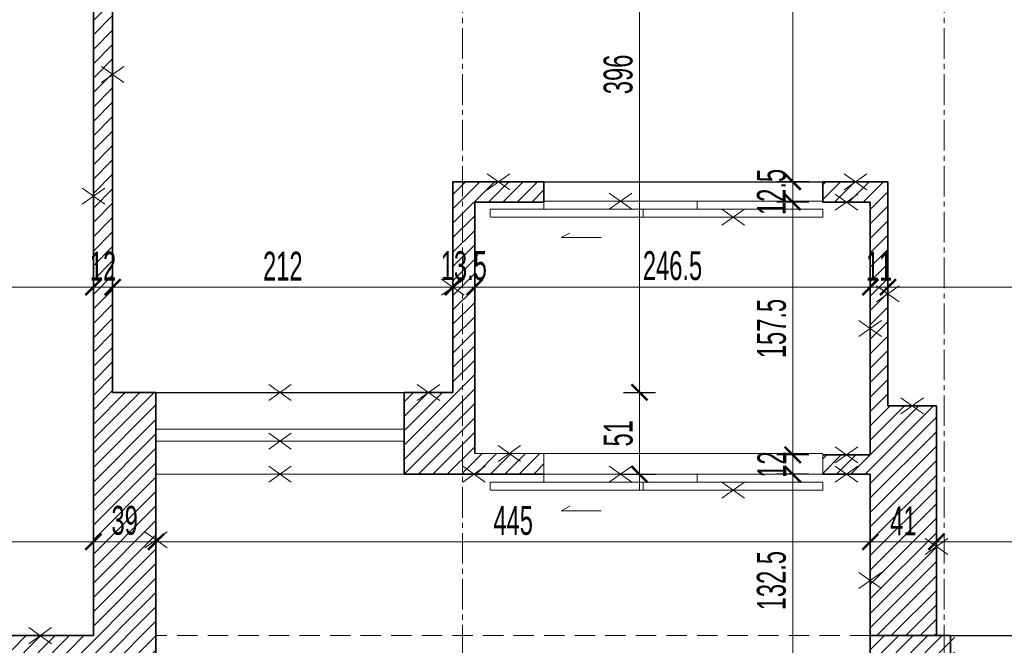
# Model space of a CAD drawing. Header units: millimetres. Extents: x 0 to 12515, y 0 to 27803.
# Tile 57 of 97: x 10070 to 10684, y 21460 to 21850. Entities that reach past the tile are written whole.
import ezdxf

# ---------------------------------------------------------------- set-up
doc = ezdxf.new("R2010")
doc.units = ezdxf.units.MM
doc.linetypes.add('CENTER2', pattern=[28.575, 19.05, -3.175, 3.175, -3.175])
doc.linetypes.add('DASHED', pattern=[19.05, 12.7, -6.35])
for name, color, linetype, lineweight in [('DEMONTARZE', 86, 'Continuous', 18), ('SQ_ISTN.Ściany', 140, 'Continuous', 35), ('SQ_Nadproża', 112, 'DASHED', 13), ('SQ_Osie', 220, 'CENTER2', 9), ('SQ_Wyburzenia', 94, 'Continuous', 18), ('SQ_Wymiary', 7, 'Continuous', 5)]:
    doc.layers.add(name, color=color, linetype=linetype, lineweight=lineweight)
doc.layers.add('powierzchnie', color=230, linetype='Continuous', lineweight=30, plot=False)
doc.styles.add('SQ_Swis721 LtCn BT', font='swisscl.ttf', dxfattribs={"width": 0.8})
doc.dimstyles.new('SQ_100', dxfattribs={"dimscale": 100, "dimtxt": 0.18, "dimasz": 0.1, "dimexe": 0.1, "dimexo": 0.01, "dimgap": 0.04, "dimtad": 1, "dimrnd": 0.5, "dimdsep": 46, "dimtxsty": 'SQ_Swis721 LtCn BT', "dimblk": 'ARCHTICK', "dimcen": 0.1, "dimdle": 0.1, "dimclrd": 256, "dimclre": 256, "dimclrt": 256, "dimaunit": 1, "dimadec": 0, "dimazin": 0, "dimtfac": 1, "dimtix": 1, "dimtmove": 2, "dimatfit": 3, "dimldrblk": 'ARCHTICK', "dimfxl": 0.1, "dimfxlon": 1, "dimtolj": 1, "dimlwd": -1, "dimarcsym": 0})

# ---------------------------------------------------------------- blocks, each defined once
blk = doc.blocks.new('ist osie bud B')
at = {"layer": 'SQ_Osie'}
for p, q in [((21873.28, 13852.66), (21873.28, 19362.86)), ((22173.28, 13852.66), (22173.28, 19362.86))]:
    blk.add_line(p, q, dxfattribs=at)
blk = doc.blocks.new('_ArchTick')
at = {"color": 0, "linetype": 'ByBlock', "const_width": 0.15}
blk.add_lwpolyline([(-0.5, -0.5), (0.5, 0.5)], dxfattribs=at)
blk = doc.blocks.new('*D1590')
at = {"layer": 'Defpoints', "color": 0, "transparency": 16777216}
for p in [(10570.43, 21566.53), (10600.04, 21566.53), (10570.43, 20923.99)]:
    blk.add_point(p, dxfattribs=at)
at = {"layer": 'SQ_Wymiary', "lineweight": -2, "transparency": 16777216}
for p, q in [((10570.43, 20933.99), (10570.43, 20913.99)), ((10600.04, 20933.99), (10600.04, 20913.99))]:
    blk.add_line(p, q, dxfattribs=at)
at = {"layer": 'SQ_Wymiary', "transparency": 16777216}
for p, q in [((10570.43, 20923.99), (10560.43, 20923.99)), ((10600.04, 20923.99), (10570.43, 20923.99)), ((10600.04, 20923.99), (10610.04, 20923.99))]:
    blk.add_line(p, q, dxfattribs=at)
at = {"layer": 'SQ_Wymiary', "transparency": 16777216, "xscale": 10, "yscale": 10, "zscale": 10}
blk.add_blockref('_ArchTick', (10570.43, 20923.99), dxfattribs=at)
at = {"layer": 'SQ_Wymiary', "transparency": 16777216, "xscale": 10, "yscale": 10, "zscale": 10, "rotation": 180}
blk.add_blockref('_ArchTick', (10600.04, 20923.99), dxfattribs=at)
at = {"layer": 'SQ_Wymiary', "transparency": 16777216, "insert": (10585.24, 20937.21), "char_height": 18, "attachment_point": 5, "style": 'SQ_Swis721 LtCn BT'}
blk.add_mtext('\\A1;29.5', dxfattribs=at)
blk = doc.blocks.new('*D1591')
at = {"layer": 'Defpoints', "color": 0, "transparency": 16777216}
for p in [(10396.74, 21566.53), (10570.43, 21566.53), (10396.74, 20923.99)]:
    blk.add_point(p, dxfattribs=at)
at = {"layer": 'SQ_Wymiary', "lineweight": -2, "transparency": 16777216}
for p, q in [((10396.74, 20933.99), (10396.74, 20913.99)), ((10570.43, 20933.99), (10570.43, 20913.99))]:
    blk.add_line(p, q, dxfattribs=at)
at = {"layer": 'SQ_Wymiary', "transparency": 16777216}
blk.add_line((10580.43, 20923.99), (10386.74, 20923.99), dxfattribs=at)
at = {"layer": 'SQ_Wymiary', "transparency": 16777216, "xscale": 10, "yscale": 10, "zscale": 10, "rotation": 180}
blk.add_blockref('_ArchTick', (10396.74, 20923.99), dxfattribs=at)
at = {"layer": 'SQ_Wymiary', "transparency": 16777216, "xscale": 10, "yscale": 10, "zscale": 10}
blk.add_blockref('_ArchTick', (10570.43, 20923.99), dxfattribs=at)
at = {"layer": 'SQ_Wymiary', "transparency": 16777216, "insert": (10483.59, 20937.22), "char_height": 18, "attachment_point": 5, "style": 'SQ_Swis721 LtCn BT'}
blk.add_mtext('\\A1;173.5', dxfattribs=at)
blk = doc.blocks.new('*D1592')
at = {"layer": 'Defpoints', "color": 0, "transparency": 16777216}
for p in [(10309.59, 21566.53), (10396.74, 21566.53), (10309.59, 20923.99)]:
    blk.add_point(p, dxfattribs=at)
at = {"layer": 'SQ_Wymiary', "lineweight": -2, "transparency": 16777216}
for p, q in [((10309.59, 20933.99), (10309.59, 20913.99)), ((10396.74, 20933.99), (10396.74, 20913.99))]:
    blk.add_line(p, q, dxfattribs=at)
at = {"layer": 'SQ_Wymiary', "transparency": 16777216}
blk.add_line((10406.74, 20923.99), (10299.59, 20923.99), dxfattribs=at)
at = {"layer": 'SQ_Wymiary', "transparency": 16777216, "xscale": 10, "yscale": 10, "zscale": 10, "rotation": 180}
blk.add_blockref('_ArchTick', (10309.59, 20923.99), dxfattribs=at)
at = {"layer": 'SQ_Wymiary', "transparency": 16777216, "xscale": 10, "yscale": 10, "zscale": 10}
blk.add_blockref('_ArchTick', (10396.74, 20923.99), dxfattribs=at)
at = {"layer": 'SQ_Wymiary', "transparency": 16777216, "insert": (10353.16, 20937.21), "char_height": 18, "attachment_point": 5, "style": 'SQ_Swis721 LtCn BT'}
blk.add_mtext('\\A1;87', dxfattribs=at)
blk = doc.blocks.new('*D1593')
at = {"layer": 'Defpoints', "color": 0, "transparency": 16777216}
for p in [(10155.05, 21566.53), (10309.59, 21566.53), (10155.05, 20923.99)]:
    blk.add_point(p, dxfattribs=at)
at = {"layer": 'SQ_Wymiary', "lineweight": -2, "transparency": 16777216}
for p, q in [((10155.05, 20933.99), (10155.05, 20913.99)), ((10309.59, 20933.99), (10309.59, 20913.99))]:
    blk.add_line(p, q, dxfattribs=at)
at = {"layer": 'SQ_Wymiary', "transparency": 16777216}
blk.add_line((10319.59, 20923.99), (10145.05, 20923.99), dxfattribs=at)
at = {"layer": 'SQ_Wymiary', "transparency": 16777216, "xscale": 10, "yscale": 10, "zscale": 10, "rotation": 180}
blk.add_blockref('_ArchTick', (10155.05, 20923.99), dxfattribs=at)
at = {"layer": 'SQ_Wymiary', "transparency": 16777216, "xscale": 10, "yscale": 10, "zscale": 10}
blk.add_blockref('_ArchTick', (10309.59, 20923.99), dxfattribs=at)
at = {"layer": 'SQ_Wymiary', "transparency": 16777216, "insert": (10232.32, 20937.17), "char_height": 18, "attachment_point": 5, "style": 'SQ_Swis721 LtCn BT'}
blk.add_mtext('\\A1;154.5', dxfattribs=at)
blk = doc.blocks.new('*D1454')
at = {"layer": 'Defpoints', "color": 0, "transparency": 16777216}
for p in [(10623.05, 22013.45), (10551.74, 21748.61), (10611.05, 21748.61)]:
    blk.add_point(p, dxfattribs=at)
at = {"layer": 'SQ_Wymiary', "transparency": 16777216}
blk.add_line((10551.74, 22023.45), (10551.74, 21738.61), dxfattribs=at)
at = {"layer": 'SQ_Wymiary', "lineweight": -2, "transparency": 16777216}
for p, q in [((10561.74, 22013.45), (10541.74, 22013.45)), ((10561.74, 21748.61), (10541.74, 21748.61))]:
    blk.add_line(p, q, dxfattribs=at)
at = {"layer": 'SQ_Wymiary', "transparency": 16777216, "xscale": 10, "yscale": 10, "zscale": 10}
for p, rotation in [((10551.74, 22013.45), 90), ((10551.74, 21748.61), 270)]:
    blk.add_blockref('_ArchTick', p, dxfattribs=dict(at, rotation=rotation))
at = {"layer": 'SQ_Wymiary', "transparency": 16777216, "insert": (10538.52, 21881.03), "char_height": 18, "attachment_point": 5, "rotation": 90, "style": 'SQ_Swis721 LtCn BT'}
blk.add_mtext('\\A1;265', dxfattribs=at)
blk = doc.blocks.new('*D1455')
at = {"layer": 'Defpoints', "color": 0, "transparency": 16777216}
for p in [(10570.43, 21748.61), (10551.74, 21735.91), (10570.43, 21735.91)]:
    blk.add_point(p, dxfattribs=at)
at = {"layer": 'SQ_Wymiary', "transparency": 16777216}
for p, q in [((10551.74, 21748.61), (10551.74, 21758.61)), ((10551.74, 21748.61), (10551.74, 21735.91)), ((10551.74, 21735.91), (10551.74, 21725.91))]:
    blk.add_line(p, q, dxfattribs=at)
at = {"layer": 'SQ_Wymiary', "lineweight": -2, "transparency": 16777216}
for p, q in [((10561.74, 21748.61), (10541.74, 21748.61)), ((10561.74, 21735.91), (10541.74, 21735.91))]:
    blk.add_line(p, q, dxfattribs=at)
at = {"layer": 'SQ_Wymiary', "transparency": 16777216, "xscale": 10, "yscale": 10, "zscale": 10}
for p, rotation in [((10551.74, 21748.61), 270), ((10551.74, 21735.91), 90)]:
    blk.add_blockref('_ArchTick', p, dxfattribs=dict(at, rotation=rotation))
at = {"layer": 'SQ_Wymiary', "transparency": 16777216, "insert": (10538.52, 21742.26), "char_height": 18, "attachment_point": 5, "rotation": 90, "style": 'SQ_Swis721 LtCn BT'}
blk.add_mtext('\\A1;12.5', dxfattribs=at)
blk = doc.blocks.new('*D1456')
at = {"layer": 'Defpoints', "color": 0, "transparency": 16777216}
for p in [(10570.43, 21735.91), (10551.74, 21578.53), (10570.43, 21578.53)]:
    blk.add_point(p, dxfattribs=at)
at = {"layer": 'SQ_Wymiary', "transparency": 16777216}
blk.add_line((10551.74, 21745.91), (10551.74, 21568.53), dxfattribs=at)
at = {"layer": 'SQ_Wymiary', "lineweight": -2, "transparency": 16777216}
for p, q in [((10561.74, 21735.91), (10541.74, 21735.91)), ((10561.74, 21578.53), (10541.74, 21578.53))]:
    blk.add_line(p, q, dxfattribs=at)
at = {"layer": 'SQ_Wymiary', "transparency": 16777216, "xscale": 10, "yscale": 10, "zscale": 10}
for p, rotation in [((10551.74, 21735.91), 90), ((10551.74, 21578.53), 270)]:
    blk.add_blockref('_ArchTick', p, dxfattribs=dict(at, rotation=rotation))
at = {"layer": 'SQ_Wymiary', "transparency": 16777216, "insert": (10538.56, 21657.22), "char_height": 18, "attachment_point": 5, "rotation": 90, "style": 'SQ_Swis721 LtCn BT'}
blk.add_mtext('\\A1;157.5', dxfattribs=at)
blk = doc.blocks.new('*D1457')
at = {"layer": 'Defpoints', "color": 0, "transparency": 16777216}
for p in [(10600.04, 21578.53), (10551.74, 21566.53), (10600.04, 21566.53)]:
    blk.add_point(p, dxfattribs=at)
at = {"layer": 'SQ_Wymiary', "transparency": 16777216}
for p, q in [((10551.74, 21578.53), (10551.74, 21588.53)), ((10551.74, 21578.53), (10551.74, 21566.53)), ((10551.74, 21566.53), (10551.74, 21556.53))]:
    blk.add_line(p, q, dxfattribs=at)
at = {"layer": 'SQ_Wymiary', "lineweight": -2, "transparency": 16777216}
for p, q in [((10561.74, 21578.53), (10541.74, 21578.53)), ((10561.74, 21566.53), (10541.74, 21566.53))]:
    blk.add_line(p, q, dxfattribs=at)
at = {"layer": 'SQ_Wymiary', "transparency": 16777216, "xscale": 10, "yscale": 10, "zscale": 10}
for p, rotation in [((10551.74, 21578.53), 270), ((10551.74, 21566.53), 90)]:
    blk.add_blockref('_ArchTick', p, dxfattribs=dict(at, rotation=rotation))
at = {"layer": 'SQ_Wymiary', "transparency": 16777216, "insert": (10538.7, 21572.53), "char_height": 18, "attachment_point": 5, "rotation": 90, "style": 'SQ_Swis721 LtCn BT'}
blk.add_mtext('\\A1;12', dxfattribs=at)
blk = doc.blocks.new('*D1458')
at = {"layer": 'Defpoints', "color": 0, "transparency": 16777216}
for p in [(10600.04, 21566.53), (10551.74, 21433.97), (10600.08, 21433.97)]:
    blk.add_point(p, dxfattribs=at)
at = {"layer": 'SQ_Wymiary', "transparency": 16777216}
blk.add_line((10551.74, 21576.53), (10551.74, 21423.97), dxfattribs=at)
at = {"layer": 'SQ_Wymiary', "lineweight": -2, "transparency": 16777216}
for p, q in [((10561.74, 21566.53), (10541.74, 21566.53)), ((10561.74, 21433.97), (10541.74, 21433.97))]:
    blk.add_line(p, q, dxfattribs=at)
at = {"layer": 'SQ_Wymiary', "transparency": 16777216, "xscale": 10, "yscale": 10, "zscale": 10}
for p, rotation in [((10551.74, 21566.53), 90), ((10551.74, 21433.97), 270)]:
    blk.add_blockref('_ArchTick', p, dxfattribs=dict(at, rotation=rotation))
at = {"layer": 'SQ_Wymiary', "transparency": 16777216, "insert": (10538.51, 21500.25), "char_height": 18, "attachment_point": 5, "rotation": 90, "style": 'SQ_Swis721 LtCn BT'}
blk.add_mtext('\\A1;132.5', dxfattribs=at)
blk = doc.blocks.new('*D1464')
at = {"layer": 'Defpoints', "color": 0, "transparency": 16777216}
for p in [(10641.26, 21524.46), (10641.26, 21497.31), (10797.82, 21497.3)]:
    blk.add_point(p, dxfattribs=at)
at = {"layer": 'SQ_Wymiary', "lineweight": -2, "transparency": 16777216}
for p, q in [((10641.26, 21514.46), (10641.26, 21534.46)), ((10797.82, 21514.46), (10797.82, 21534.46))]:
    blk.add_line(p, q, dxfattribs=at)
at = {"layer": 'SQ_Wymiary', "transparency": 16777216}
blk.add_line((10807.82, 21524.46), (10631.26, 21524.46), dxfattribs=at)
at = {"layer": 'SQ_Wymiary', "transparency": 16777216, "xscale": 10, "yscale": 10, "zscale": 10, "rotation": 180}
blk.add_blockref('_ArchTick', (10641.26, 21524.46), dxfattribs=at)
at = {"layer": 'SQ_Wymiary', "transparency": 16777216, "xscale": 10, "yscale": 10, "zscale": 10}
blk.add_blockref('_ArchTick', (10797.82, 21524.46), dxfattribs=at)
at = {"layer": 'SQ_Wymiary', "transparency": 16777216, "insert": (10719.54, 21537.68), "char_height": 18, "attachment_point": 5, "style": 'SQ_Swis721 LtCn BT'}
blk.add_mtext('\\A1;156.5', dxfattribs=at)
blk = doc.blocks.new('*D1465')
at = {"layer": 'Defpoints', "color": 0, "transparency": 16777216}
for p in [(10600.06, 21524.46), (10600.06, 21465.99), (10641.27, 21465.99)]:
    blk.add_point(p, dxfattribs=at)
at = {"layer": 'SQ_Wymiary', "lineweight": -2, "transparency": 16777216}
for p, q in [((10600.06, 21514.46), (10600.06, 21534.46)), ((10641.27, 21514.46), (10641.27, 21534.46))]:
    blk.add_line(p, q, dxfattribs=at)
at = {"layer": 'SQ_Wymiary', "transparency": 16777216}
blk.add_line((10651.27, 21524.46), (10590.06, 21524.46), dxfattribs=at)
at = {"layer": 'SQ_Wymiary', "transparency": 16777216, "xscale": 10, "yscale": 10, "zscale": 10, "rotation": 180}
blk.add_blockref('_ArchTick', (10600.06, 21524.46), dxfattribs=at)
at = {"layer": 'SQ_Wymiary', "transparency": 16777216, "xscale": 10, "yscale": 10, "zscale": 10}
blk.add_blockref('_ArchTick', (10641.27, 21524.46), dxfattribs=at)
at = {"layer": 'SQ_Wymiary', "transparency": 16777216, "insert": (10620.66, 21537.46), "char_height": 18, "attachment_point": 5, "style": 'SQ_Swis721 LtCn BT'}
blk.add_mtext('\\A1;41', dxfattribs=at)
blk = doc.blocks.new('*D1466')
at = {"layer": 'Defpoints', "color": 0, "transparency": 16777216}
for p in [(10155.05, 21524.46), (10155.05, 21524.46), (10600.06, 21524.46)]:
    blk.add_point(p, dxfattribs=at)
at = {"layer": 'SQ_Wymiary', "lineweight": -2, "transparency": 16777216}
for p, q in [((10155.05, 21524.46), (10155.05, 21534.46)), ((10600.06, 21524.46), (10600.06, 21534.46))]:
    blk.add_line(p, q, dxfattribs=at)
at = {"layer": 'SQ_Wymiary', "transparency": 16777216}
blk.add_line((10610.06, 21524.46), (10145.05, 21524.46), dxfattribs=at)
at = {"layer": 'SQ_Wymiary', "transparency": 16777216, "xscale": 10, "yscale": 10, "zscale": 10, "rotation": 180}
blk.add_blockref('_ArchTick', (10155.05, 21524.46), dxfattribs=at)
at = {"layer": 'SQ_Wymiary', "transparency": 16777216, "xscale": 10, "yscale": 10, "zscale": 10}
blk.add_blockref('_ArchTick', (10600.06, 21524.46), dxfattribs=at)
at = {"layer": 'SQ_Wymiary', "transparency": 16777216, "insert": (10377.55, 21537.64), "char_height": 18, "attachment_point": 5, "style": 'SQ_Swis721 LtCn BT'}
blk.add_mtext('\\A1;445', dxfattribs=at)
blk = doc.blocks.new('*D1467')
at = {"layer": 'Defpoints', "color": 0, "transparency": 16777216}
for p in [(10155.05, 21524.46), (10116.05, 21465.99), (10155.05, 21465.99)]:
    blk.add_point(p, dxfattribs=at)
at = {"layer": 'SQ_Wymiary', "lineweight": -2, "transparency": 16777216}
for p, q in [((10116.05, 21514.46), (10116.05, 21534.46)), ((10155.05, 21514.46), (10155.05, 21534.46))]:
    blk.add_line(p, q, dxfattribs=at)
at = {"layer": 'SQ_Wymiary', "transparency": 16777216}
blk.add_line((10106.05, 21524.46), (10165.05, 21524.46), dxfattribs=at)
at = {"layer": 'SQ_Wymiary', "transparency": 16777216, "xscale": 10, "yscale": 10, "zscale": 10, "rotation": 180}
blk.add_blockref('_ArchTick', (10116.05, 21524.46), dxfattribs=at)
at = {"layer": 'SQ_Wymiary', "transparency": 16777216, "xscale": 10, "yscale": 10, "zscale": 10}
blk.add_blockref('_ArchTick', (10155.05, 21524.46), dxfattribs=at)
at = {"layer": 'SQ_Wymiary', "transparency": 16777216, "insert": (10135.55, 21537.68), "char_height": 18, "attachment_point": 5, "style": 'SQ_Swis721 LtCn BT'}
blk.add_mtext('\\A1;39', dxfattribs=at)
blk = doc.blocks.new('*D1468')
at = {"layer": 'Defpoints', "color": 0, "transparency": 16777216}
for p in [(9732.53, 21526.41), (9732.53, 21524.46), (10116.05, 21524.46)]:
    blk.add_point(p, dxfattribs=at)
at = {"layer": 'SQ_Wymiary', "lineweight": -2, "transparency": 16777216}
for p, q in [((10116.05, 21524.46), (10116.05, 21534.46)), ((9732.53, 21525.41), (9732.53, 21514.46))]:
    blk.add_line(p, q, dxfattribs=at)
at = {"layer": 'SQ_Wymiary', "transparency": 16777216}
blk.add_line((10126.05, 21524.46), (9722.53, 21524.46), dxfattribs=at)
at = {"layer": 'SQ_Wymiary', "transparency": 16777216, "xscale": 10, "yscale": 10, "zscale": 10, "rotation": 180}
blk.add_blockref('_ArchTick', (9732.53, 21524.46), dxfattribs=at)
at = {"layer": 'SQ_Wymiary', "transparency": 16777216, "xscale": 10, "yscale": 10, "zscale": 10}
blk.add_blockref('_ArchTick', (10116.05, 21524.46), dxfattribs=at)
at = {"layer": 'SQ_Wymiary', "transparency": 16777216, "insert": (9924.29, 21537.69), "char_height": 18, "attachment_point": 5, "style": 'SQ_Swis721 LtCn BT'}
blk.add_mtext('\\A1;383.5', dxfattribs=at)
blk = doc.blocks.new('*D1651')
at = {"layer": 'Defpoints', "color": 0, "transparency": 16777216}
for p in [(10128.05, 22013.45), (10128.05, 21617.45), (10456.25, 21617.45)]:
    blk.add_point(p, dxfattribs=at)
at = {"layer": 'SQ_Wymiary', "transparency": 16777216}
blk.add_line((10456.25, 22023.45), (10456.25, 21607.45), dxfattribs=at)
at = {"layer": 'SQ_Wymiary', "lineweight": -2, "transparency": 16777216}
for p, q in [((10446.25, 22013.45), (10466.25, 22013.45)), ((10446.25, 21617.45), (10466.25, 21617.45))]:
    blk.add_line(p, q, dxfattribs=at)
at = {"layer": 'SQ_Wymiary', "transparency": 16777216, "xscale": 10, "yscale": 10, "zscale": 10}
for p, rotation in [((10456.25, 22013.45), 90), ((10456.25, 21617.45), 270)]:
    blk.add_blockref('_ArchTick', p, dxfattribs=dict(at, rotation=rotation))
at = {"layer": 'SQ_Wymiary', "transparency": 16777216, "insert": (10443.02, 21815.45), "char_height": 18, "attachment_point": 5, "rotation": 90, "style": 'SQ_Swis721 LtCn BT'}
blk.add_mtext('\\A1;396', dxfattribs=at)
blk = doc.blocks.new('*D1652')
at = {"layer": 'Defpoints', "color": 0, "transparency": 16777216}
for p in [(10340.04, 21617.45), (10340.04, 21566.53), (10456.25, 21566.53)]:
    blk.add_point(p, dxfattribs=at)
at = {"layer": 'SQ_Wymiary', "transparency": 16777216}
blk.add_line((10456.25, 21627.45), (10456.25, 21556.53), dxfattribs=at)
at = {"layer": 'SQ_Wymiary', "lineweight": -2, "transparency": 16777216}
for p, q in [((10446.25, 21617.45), (10466.25, 21617.45)), ((10446.25, 21566.53), (10466.25, 21566.53))]:
    blk.add_line(p, q, dxfattribs=at)
at = {"layer": 'SQ_Wymiary', "transparency": 16777216, "xscale": 10, "yscale": 10, "zscale": 10}
for p, rotation in [((10456.25, 21617.45), 90), ((10456.25, 21566.53), 270)]:
    blk.add_blockref('_ArchTick', p, dxfattribs=dict(at, rotation=rotation))
at = {"layer": 'SQ_Wymiary', "transparency": 16777216, "insert": (10443.07, 21591.99), "char_height": 18, "attachment_point": 5, "rotation": 90, "style": 'SQ_Swis721 LtCn BT'}
blk.add_mtext('\\A1;51', dxfattribs=at)
blk = doc.blocks.new('*D1414')
at = {"layer": 'Defpoints', "color": 0, "transparency": 16777216}
for p in [(10340.04, 21683.03), (10128.05, 21617.45), (10340.04, 21617.45)]:
    blk.add_point(p, dxfattribs=at)
at = {"layer": 'SQ_Wymiary', "lineweight": -2, "transparency": 16777216}
for p, q in [((10128.05, 21673.03), (10128.05, 21693.03)), ((10340.04, 21673.03), (10340.04, 21693.03))]:
    blk.add_line(p, q, dxfattribs=at)
at = {"layer": 'SQ_Wymiary', "transparency": 16777216}
blk.add_line((10118.05, 21683.03), (10350.04, 21683.03), dxfattribs=at)
at = {"layer": 'SQ_Wymiary', "transparency": 16777216, "xscale": 10, "yscale": 10, "zscale": 10, "rotation": 180}
blk.add_blockref('_ArchTick', (10128.05, 21683.03), dxfattribs=at)
at = {"layer": 'SQ_Wymiary', "transparency": 16777216, "xscale": 10, "yscale": 10, "zscale": 10}
blk.add_blockref('_ArchTick', (10340.04, 21683.03), dxfattribs=at)
at = {"layer": 'SQ_Wymiary', "transparency": 16777216, "insert": (10234.05, 21696.06), "char_height": 18, "attachment_point": 5, "style": 'SQ_Swis721 LtCn BT'}
blk.add_mtext('\\A1;212', dxfattribs=at)
blk = doc.blocks.new('*D1678')
at = {"layer": 'Defpoints', "color": 0, "transparency": 16777216}
for p in [(10353.59, 21683.03), (10340.04, 21617.45), (10353.59, 21617.45)]:
    blk.add_point(p, dxfattribs=at)
at = {"layer": 'SQ_Wymiary', "lineweight": -2, "transparency": 16777216}
for p, q in [((10340.04, 21673.03), (10340.04, 21693.03)), ((10353.59, 21673.03), (10353.59, 21693.03))]:
    blk.add_line(p, q, dxfattribs=at)
at = {"layer": 'SQ_Wymiary', "transparency": 16777216}
for p, q in [((10340.04, 21683.03), (10330.04, 21683.03)), ((10340.04, 21683.03), (10353.59, 21683.03)), ((10353.59, 21683.03), (10363.59, 21683.03))]:
    blk.add_line(p, q, dxfattribs=at)
at = {"layer": 'SQ_Wymiary', "transparency": 16777216, "xscale": 10, "yscale": 10, "zscale": 10}
blk.add_blockref('_ArchTick', (10340.04, 21683.03), dxfattribs=at)
at = {"layer": 'SQ_Wymiary', "transparency": 16777216, "xscale": 10, "yscale": 10, "zscale": 10, "rotation": 180}
blk.add_blockref('_ArchTick', (10353.59, 21683.03), dxfattribs=at)
at = {"layer": 'SQ_Wymiary', "transparency": 16777216, "insert": (10346.81, 21696.26), "char_height": 18, "attachment_point": 5, "style": 'SQ_Swis721 LtCn BT'}
blk.add_mtext('\\A1;13.5', dxfattribs=at)
blk = doc.blocks.new('*D1679')
at = {"layer": 'Defpoints', "color": 0, "transparency": 16777216}
for p in [(10600.04, 21683.03), (10353.59, 21579.37), (10600.04, 21579.37)]:
    blk.add_point(p, dxfattribs=at)
at = {"layer": 'SQ_Wymiary', "lineweight": -2, "transparency": 16777216}
for p, q in [((10353.59, 21673.03), (10353.59, 21693.03)), ((10600.04, 21673.03), (10600.04, 21693.03))]:
    blk.add_line(p, q, dxfattribs=at)
at = {"layer": 'SQ_Wymiary', "transparency": 16777216}
blk.add_line((10343.59, 21683.03), (10610.04, 21683.03), dxfattribs=at)
at = {"layer": 'SQ_Wymiary', "transparency": 16777216, "xscale": 10, "yscale": 10, "zscale": 10, "rotation": 180}
blk.add_blockref('_ArchTick', (10353.59, 21683.03), dxfattribs=at)
at = {"layer": 'SQ_Wymiary', "transparency": 16777216, "xscale": 10, "yscale": 10, "zscale": 10}
blk.add_blockref('_ArchTick', (10600.04, 21683.03), dxfattribs=at)
at = {"layer": 'SQ_Wymiary', "transparency": 16777216, "insert": (10476.82, 21696.25), "char_height": 18, "attachment_point": 5, "style": 'SQ_Swis721 LtCn BT'}
blk.add_mtext('\\A1;246.5', dxfattribs=at)
blk = doc.blocks.new('*D1680')
at = {"layer": 'Defpoints', "color": 0, "transparency": 16777216}
for p in [(10600.04, 21683.03), (10600.04, 21608.99), (10611.05, 21608.99)]:
    blk.add_point(p, dxfattribs=at)
at = {"layer": 'SQ_Wymiary', "lineweight": -2, "transparency": 16777216}
for p, q in [((10600.04, 21673.03), (10600.04, 21693.03)), ((10611.05, 21673.03), (10611.05, 21693.03))]:
    blk.add_line(p, q, dxfattribs=at)
at = {"layer": 'SQ_Wymiary', "transparency": 16777216}
for p, q in [((10600.04, 21683.03), (10590.04, 21683.03)), ((10611.05, 21683.03), (10600.04, 21683.03)), ((10611.05, 21683.03), (10621.05, 21683.03))]:
    blk.add_line(p, q, dxfattribs=at)
at = {"layer": 'SQ_Wymiary', "transparency": 16777216, "xscale": 10, "yscale": 10, "zscale": 10}
blk.add_blockref('_ArchTick', (10600.04, 21683.03), dxfattribs=at)
at = {"layer": 'SQ_Wymiary', "transparency": 16777216, "xscale": 10, "yscale": 10, "zscale": 10, "rotation": 180}
blk.add_blockref('_ArchTick', (10611.05, 21683.03), dxfattribs=at)
at = {"layer": 'SQ_Wymiary', "transparency": 16777216, "insert": (10605.55, 21696.03), "char_height": 18, "attachment_point": 5, "style": 'SQ_Swis721 LtCn BT'}
blk.add_mtext('\\A1;11', dxfattribs=at)
blk = doc.blocks.new('*D1681')
at = {"layer": 'Defpoints', "color": 0, "transparency": 16777216}
for p in [(10797.82, 21683.03), (10611.05, 21608.99), (10797.82, 21608.99)]:
    blk.add_point(p, dxfattribs=at)
at = {"layer": 'SQ_Wymiary', "lineweight": -2, "transparency": 16777216}
for p, q in [((10611.05, 21673.03), (10611.05, 21693.03)), ((10797.82, 21673.03), (10797.82, 21693.03))]:
    blk.add_line(p, q, dxfattribs=at)
at = {"layer": 'SQ_Wymiary', "transparency": 16777216}
blk.add_line((10601.05, 21683.03), (10807.82, 21683.03), dxfattribs=at)
at = {"layer": 'SQ_Wymiary', "transparency": 16777216, "xscale": 10, "yscale": 10, "zscale": 10, "rotation": 180}
blk.add_blockref('_ArchTick', (10611.05, 21683.03), dxfattribs=at)
at = {"layer": 'SQ_Wymiary', "transparency": 16777216, "xscale": 10, "yscale": 10, "zscale": 10}
blk.add_blockref('_ArchTick', (10797.82, 21683.03), dxfattribs=at)
at = {"layer": 'SQ_Wymiary', "transparency": 16777216, "insert": (10704.43, 21696.25), "char_height": 18, "attachment_point": 5, "style": 'SQ_Swis721 LtCn BT'}
blk.add_mtext('\\A1;187', dxfattribs=at)
blk = doc.blocks.new('*D1683')
at = {"layer": 'Defpoints', "color": 0, "transparency": 16777216}
for p in [(10116.05, 21683.03), (10116.05, 21683.03), (10128.05, 21683.03)]:
    blk.add_point(p, dxfattribs=at)
at = {"layer": 'SQ_Wymiary', "lineweight": -2, "transparency": 16777216}
for p, q in [((10116.05, 21683.03), (10116.05, 21693.03)), ((10128.05, 21683.03), (10128.05, 21693.03))]:
    blk.add_line(p, q, dxfattribs=at)
at = {"layer": 'SQ_Wymiary', "transparency": 16777216}
for p, q in [((10116.05, 21683.03), (10106.05, 21683.03)), ((10128.05, 21683.03), (10116.05, 21683.03)), ((10128.05, 21683.03), (10138.05, 21683.03))]:
    blk.add_line(p, q, dxfattribs=at)
at = {"layer": 'SQ_Wymiary', "transparency": 16777216, "xscale": 10, "yscale": 10, "zscale": 10}
blk.add_blockref('_ArchTick', (10116.05, 21683.03), dxfattribs=at)
at = {"layer": 'SQ_Wymiary', "transparency": 16777216, "xscale": 10, "yscale": 10, "zscale": 10, "rotation": 180}
blk.add_blockref('_ArchTick', (10128.05, 21683.03), dxfattribs=at)
at = {"layer": 'SQ_Wymiary', "transparency": 16777216, "insert": (10122.05, 21696.06), "char_height": 18, "attachment_point": 5, "style": 'SQ_Swis721 LtCn BT'}
blk.add_mtext('\\A1;12', dxfattribs=at)
blk = doc.blocks.new('*D1684')
at = {"layer": 'Defpoints', "color": 0, "transparency": 16777216}
for p in [(9732.55, 21683.03), (9732.55, 21683.03), (10116.05, 21683.03)]:
    blk.add_point(p, dxfattribs=at)
at = {"layer": 'SQ_Wymiary', "lineweight": -2, "transparency": 16777216}
for p, q in [((9732.55, 21683.03), (9732.55, 21693.03)), ((10116.05, 21683.03), (10116.05, 21673.03))]:
    blk.add_line(p, q, dxfattribs=at)
at = {"layer": 'SQ_Wymiary', "transparency": 16777216}
blk.add_line((10126.05, 21683.03), (9722.55, 21683.03), dxfattribs=at)
at = {"layer": 'SQ_Wymiary', "transparency": 16777216, "xscale": 10, "yscale": 10, "zscale": 10, "rotation": 180}
blk.add_blockref('_ArchTick', (9732.55, 21683.03), dxfattribs=at)
at = {"layer": 'SQ_Wymiary', "transparency": 16777216, "xscale": 10, "yscale": 10, "zscale": 10}
blk.add_blockref('_ArchTick', (10116.05, 21683.03), dxfattribs=at)
at = {"layer": 'SQ_Wymiary', "transparency": 16777216, "insert": (9924.3, 21696.26), "char_height": 18, "attachment_point": 5, "style": 'SQ_Swis721 LtCn BT'}
blk.add_mtext('\\A1;383.5', dxfattribs=at)
blk = doc.blocks.new('*D1782')
at = {"layer": 'Defpoints', "color": 0, "transparency": 16777216}
for p in [(10209.54, 22128.56), (10177.55, 22051.47), (10209.54, 0)]:
    blk.add_point(p, dxfattribs=at)
at = {"layer": 'SQ_Wymiary', "lineweight": -2, "transparency": 16777216}
for p, q in [((10177.55, 22118.56), (10177.55, 22138.56)), ((10209.54, 22118.56), (10209.54, 22138.56))]:
    blk.add_line(p, q, dxfattribs=at)
at = {"layer": 'SQ_Wymiary', "transparency": 16777216}
blk.add_line((10167.55, 22128.56), (10219.54, 22128.56), dxfattribs=at)
at = {"layer": 'SQ_Wymiary', "transparency": 16777216, "xscale": 10, "yscale": 10, "zscale": 10, "rotation": 180}
blk.add_blockref('_ArchTick', (10177.55, 22128.56), dxfattribs=at)
at = {"layer": 'SQ_Wymiary', "transparency": 16777216, "xscale": 10, "yscale": 10, "zscale": 10}
blk.add_blockref('_ArchTick', (10209.54, 22128.56), dxfattribs=at)
at = {"layer": 'SQ_Wymiary', "transparency": 16777216, "insert": (10193.55, 22141.78), "char_height": 18, "attachment_point": 5, "style": 'SQ_Swis721 LtCn BT'}
blk.add_mtext('\\A1;32', dxfattribs=at)
blk = doc.blocks.new('*D1832')
at = {"layer": 'Defpoints', "color": 0, "transparency": 16777216}
for p in [(9682.55, 22043.91), (9682.55, 21503.91), (12088.96, 21503.91)]:
    blk.add_point(p, dxfattribs=at)
at = {"layer": 'SQ_Wymiary', "transparency": 16777216}
blk.add_line((12088.96, 22053.91), (12088.96, 21493.91), dxfattribs=at)
at = {"layer": 'SQ_Wymiary', "lineweight": -2, "transparency": 16777216}
for p, q in [((12078.96, 22043.91), (12098.96, 22043.91)), ((12078.96, 21503.91), (12098.96, 21503.91))]:
    blk.add_line(p, q, dxfattribs=at)
at = {"layer": 'SQ_Wymiary', "transparency": 16777216, "xscale": 10, "yscale": 10, "zscale": 10}
for p, rotation in [((12088.96, 22043.91), 90), ((12088.96, 21503.91), 270)]:
    blk.add_blockref('_ArchTick', p, dxfattribs=dict(at, rotation=rotation))
at = {"layer": 'SQ_Wymiary', "transparency": 16777216, "insert": (12075.74, 21773.91), "char_height": 18, "attachment_point": 5, "rotation": 90, "style": 'SQ_Swis721 LtCn BT'}
blk.add_mtext('\\A1;540', dxfattribs=at)

msp = doc.modelspace()

# ---------------------------------------------------------------- hatches: boundary and pattern name
at = {"layer": 'SQ_Wyburzenia', "lineweight": 35}
h = msp.add_hatch(dxfattribs=at)
h.set_pattern_fill('ANSI31', color=256, scale=2)
h.set_pattern_definition([(45, (-36612.0865, 7324.0716), (-4.4901281, 4.4901281), [])])
edge = h.paths.add_edge_path()
edge.add_line((9929.974, 22043.913), (9824.548, 22043.913))
edge.add_line((9824.548, 22043.913), (9824.548, 22013.447))
edge.add_line((9824.548, 22013.447), (9867.816, 22013.447))
edge.add_line((9867.816, 22013.447), (9867.816, 22036.292))
edge.add_line((9867.816, 22036.292), (9931.152, 22036.292))
edge.add_arc((9955.223, 22043.913), 25.249, 180, 197.566927, ccw=False)
edge = h.paths.add_edge_path()
edge.add_line((9931.125, 22051.447), (9824.548, 22051.447))
edge.add_line((9824.548, 22051.447), (9824.548, 22043.913))
edge.add_line((9824.548, 22043.913), (9929.974, 22043.913))
edge.add_arc((9955.223, 22043.913), 25.249, 162.637721, 180, ccw=False)
h.paths.add_polyline_path([(10155.048, 21617.451), (10128.048, 21617.451), (10128.048, 22013.442), (10116.048, 22013.442), (10116.048, 21465.99), (10049.745, 21465.99), (10049.745, 21433.99), (10155.048, 21433.99)])
h.paths.add_polyline_path([(9875.437, 21465.99), (9824.51, 21466.073), (9824.51, 21433.921), (9875.437, 21433.99)])
h.paths.add_polyline_path([(10641.271, 21608.993), (10611.048, 21608.993), (10611.048, 21748.607), (10570.434, 21748.607), (10570.434, 21735.912), (10600.045, 21735.912), (10600.045, 21578.532), (10570.434, 21578.532), (10570.434, 21566.532), (10600.045, 21566.532), (10600.045, 21465.99), (10641.271, 21465.99)])
h.paths.add_polyline_path([(10346.048, 21748.607), (10340.044, 21748.607), (10340.044, 21617.451), (10309.588, 21617.451), (10309.588, 21566.532), (10346.048, 21566.532)])
h.paths.add_polyline_path([(10396.737, 21579.374), (10353.586, 21579.374), (10353.586, 21735.912), (10396.737, 21735.912), (10396.737, 21736.607), (10396.737, 21747.761), (10396.737, 21748.607), (10346.048, 21748.607), (10346.048, 21566.532), (10396.737, 21566.532)])
h.paths.add_polyline_path([(10209.541, 22043.913), (10209.541, 22013.453), (10177.547, 22013.453), (10177.554, 22041.448), (10177.553, 22043.913), (10043.815, 22043.913), (10043.815, 22013.447), (10319.541, 22013.447), (10319.541, 22043.913)])
h.paths.add_polyline_path([(10177.553, 22043.913), (10177.551, 22051.447), (10043.815, 22051.447), (10043.815, 22043.913)])
h.paths.add_polyline_path([(10209.541, 22051.447), (10209.541, 22043.913), (10319.541, 22043.913), (10319.541, 22051.447)])
h = msp.add_hatch(dxfattribs=at)
h.set_pattern_fill('ANSI31', color=256, scale=2)
h.paths.add_polyline_path([(10600.045, 21465.99), (10652.568, 21465.99), (10652.568, 21433.967), (10600.045, 21433.967)])

# ---------------------------------------------------------------- linework, layer by layer
at = {"layer": 'DEMONTARZE', "color": 240, "true_color": 0xed1f24}
for p, q in [((10121.007, 21820.435), (10135.09, 21810.463)), ((10135.09, 21820.435), (10121.007, 21810.463)), ((10361.35, 21753.593), (10375.432, 21743.621)), ((10375.432, 21753.593), (10361.35, 21743.621)), ((10583.7, 21753.593), (10597.782, 21743.621)), ((10597.782, 21753.593), (10583.7, 21743.621)), ((10109.007, 21744.705), (10123.09, 21734.733)), ((10123.09, 21744.705), (10109.007, 21734.733)), ((10437.433, 21741.593), (10451.515, 21731.621)), ((10451.515, 21741.593), (10437.433, 21731.621)), ((10578.198, 21740.898), (10592.28, 21730.925)), ((10592.28, 21740.898), (10578.198, 21730.925)), ((10507.496, 21731.593), (10521.578, 21721.621)), ((10521.578, 21731.593), (10507.496, 21721.621)), ((10333.003, 21688.015), (10347.086, 21678.043)), ((10347.086, 21688.015), (10333.003, 21678.043)), ((10604.007, 21683.786), (10618.09, 21673.814)), ((10618.09, 21683.786), (10604.007, 21673.814)), ((10593.003, 21662.208), (10607.086, 21652.236)), ((10607.086, 21662.208), (10593.003, 21652.236)), ((10225.277, 21622.472), (10239.359, 21612.5)), ((10239.359, 21622.472), (10225.277, 21612.5)), ((10317.775, 21622.437), (10331.857, 21612.465)), ((10331.857, 21622.437), (10317.775, 21612.465)), ((10619.118, 21613.979), (10633.201, 21604.007)), ((10633.201, 21613.979), (10619.118, 21604.007)), ((10225.277, 21592.016), (10239.359, 21582.043)), ((10239.359, 21592.016), (10225.277, 21582.043)), ((10368.12, 21584.36), (10382.203, 21574.387)), ((10382.203, 21584.36), (10368.12, 21574.387)), ((10578.198, 21583.518), (10592.28, 21573.546)), ((10592.28, 21583.518), (10578.198, 21573.546)), ((10225.277, 21571.554), (10239.359, 21561.581)), ((10239.359, 21571.554), (10225.277, 21561.581)), ((10346.121, 21571.518), (10360.204, 21561.546)), ((10360.204, 21571.518), (10346.121, 21561.546)), ((10437.433, 21571.518), (10451.515, 21561.546)), ((10451.515, 21571.518), (10437.433, 21561.546)), ((10578.198, 21571.518), (10592.28, 21561.546)), ((10592.28, 21571.518), (10578.198, 21561.546)), ((10507.496, 21561.518), (10521.578, 21551.546)), ((10521.578, 21561.518), (10507.496, 21551.546)), ((10148.007, 21530.707), (10162.09, 21520.734)), ((10162.09, 21530.707), (10148.007, 21520.734)), ((10634.23, 21526.478), (10648.312, 21516.505)), ((10648.312, 21526.478), (10634.23, 21516.505)), ((10593.003, 21505.247), (10607.086, 21495.275)), ((10607.086, 21505.247), (10593.003, 21495.275)), ((10075.855, 21470.977), (10089.938, 21461.004)), ((10089.938, 21470.977), (10075.855, 21461.004)), ((10075.855, 21470.977), (10089.938, 21461.004)), ((10089.938, 21470.977), (10075.855, 21461.004))]:
    msp.add_line(p, q, dxfattribs=at)
at = {"layer": 'powierzchnie'}
for points in [[(9732.548, 21465.99), (10116.048, 21465.99), (10116.048, 22013.447), (9732.548, 22013.447)], [(10797.817, 22013.447), (10128.048, 22013.447), (10128.048, 21617.451), (10340.044, 21617.451), (10340.044, 21748.607), (10611.048, 21748.607), (10611.048, 21608.993), (10641.271, 21608.993), (10641.271, 21465.99), (10797.817, 21465.99)]]:
    msp.add_lwpolyline(points, close=True, dxfattribs=at)
at = {"layer": 'SQ_ISTN.Ściany'}
for p, q in [((10650.045, 21465.99), (10641.271, 21465.99)), ((10650.045, 21433.99), (10650.045, 21465.99))]:
    msp.add_line(p, q, dxfattribs=at)
at = {"layer": 'SQ_Nadproża'}
msp.add_line((10600.045, 21465.99), (10155.048, 21465.99), dxfattribs=at)
at = {"layer": 'SQ_Wyburzenia', "lineweight": 35}
for p, q in [((10116.048, 22013.447), (10116.048, 21465.99)), ((10128.048, 22013.447), (10128.048, 21617.451)), ((10340.044, 21617.451), (10340.044, 21748.607)), ((10340.044, 21748.607), (10396.737, 21748.607)), ((10396.737, 21748.607), (10396.737, 21735.912)), ((10570.434, 21735.912), (10570.434, 21748.607)), ((10570.434, 21748.607), (10611.048, 21748.607)), ((10611.048, 21748.607), (10611.048, 21608.993)), ((10396.737, 21735.912), (10353.586, 21735.912)), ((10353.586, 21735.912), (10353.586, 21579.374)), ((10600.045, 21735.912), (10570.434, 21735.912)), ((10600.045, 21578.532), (10600.045, 21735.912)), ((10155.048, 21617.451), (10128.048, 21617.451)), ((10155.048, 21617.451), (10155.048, 21433.99)), ((10309.588, 21617.451), (10340.044, 21617.451)), ((10611.048, 21608.993), (10641.271, 21608.993)), ((10570.434, 21578.532), (10600.045, 21578.532)), ((10309.588, 21566.532), (10396.737, 21566.532)), ((10600.045, 21566.532), (10570.434, 21566.532)), ((10600.045, 21465.99), (10600.045, 21566.532)), ((10116.048, 21465.99), (10049.745, 21465.99)), ((10641.271, 21465.99), (10600.045, 21465.99))]:
    msp.add_line(p, q, dxfattribs=at)
at = {"layer": 'SQ_Wyburzenia'}
for p, q in [((10570.434, 21736.607), (10410.434, 21736.607)), ((10353.586, 21579.374), (10396.737, 21579.374)), ((10396.737, 21579.374), (10396.737, 21565.833)), ((10570.434, 21579.374), (10396.737, 21579.374)), ((10570.434, 21566.532), (10570.434, 21578.532)), ((10570.434, 21566.532), (10410.434, 21566.532))]:
    msp.add_line(p, q, dxfattribs=at)
at = {"layer": 'SQ_Wyburzenia', "lineweight": 35}
for points in [[(10396.737, 21735.912), (10396.737, 21747.761)], [(10309.588, 21566.532), (10309.588, 21617.451)], [(10641.271, 21608.993), (10641.263, 21465.989)]]:
    msp.add_lwpolyline(points, dxfattribs=at)
at = {"layer": 'SQ_Wyburzenia'}
for points in [[(10396.737, 21731.607), (10396.737, 21736.607), (10492.211, 21736.607), (10492.211, 21731.607), (10397.211, 21731.607)], [(10363.166, 21726.607), (10363.166, 21731.607), (10458.64, 21731.607), (10458.64, 21726.607), (10363.64, 21726.607)], [(10432.364, 21713.869), (10407.483, 21713.869), (10412.925, 21716.593)], [(10309.588, 21617.451), (10155.048, 21617.451)], [(10309.588, 21594.606), (10155.048, 21594.606)], [(10309.588, 21586.994), (10155.048, 21586.994)], [(10309.588, 21566.532), (10155.048, 21566.532)], [(10396.737, 21561.532), (10396.737, 21566.532), (10492.211, 21566.532), (10492.211, 21561.532), (10397.211, 21561.532)], [(10363.166, 21556.532), (10363.166, 21561.532), (10458.64, 21561.532), (10458.64, 21556.532), (10363.64, 21556.532)], [(10432.364, 21543.794), (10407.483, 21543.794), (10412.925, 21546.518)], [(10740.045, 21465.99), (10650.045, 21465.99)]]:
    msp.add_lwpolyline(points, dxfattribs=at)
for points in [[(10458.64, 21726.607), (10458.64, 21731.607), (10570.434, 21731.607), (10570.434, 21726.607)], [(10458.64, 21556.532), (10458.64, 21561.532), (10570.434, 21561.532), (10570.434, 21556.532)]]:
    msp.add_lwpolyline(points, close=True, dxfattribs=at)
at = {"layer": 'SQ_Wyburzenia', "lineweight": 35}
msp.add_lwpolyline([(10600.045, 21465.99), (10650.045, 21466.002), (10650.045, 21433.978), (10600.045, 21433.967)], close=True, dxfattribs=at)

# ---------------------------------------------------------------- block references
at = {"layer": 'SQ_Osie', "lineweight": 35, "rotation": 180}
msp.add_blockref('ist osie bud B', (32519.332, 40640.358), dxfattribs=at)
msp.add_blockref('ist osie bud B', (32519.332, 40640.358), dxfattribs=at)

# ---------------------------------------------------------------- dimensions: what is measured, and where the dimension line sits
at = {"layer": 'SQ_Wymiary'}
for base, p1, p2, picture, middle in [((10209.541, 22128.561), (10177.551, 22051.469), (10209.541, 0), '*D1782', (10193.546, 22141.779)), ((9732.548, 21683.029), (10116.048, 21683.029), (9732.548, 21683.029), '*D1684', (9924.298, 21696.259)), ((10116.048, 21683.029), (10128.048, 21683.029), (10116.048, 21683.029), '*D1683', (10122.048, 21696.064)), ((10340.044, 21683.029), (10128.048, 21617.451), (10340.044, 21617.451), '*D1414', (10234.046, 21696.064)), ((10353.586, 21683.029), (10340.044, 21617.451), (10353.586, 21617.451), '*D1678', (10346.815, 21696.259)), ((10600.045, 21683.029), (10353.586, 21579.374), (10600.045, 21579.374), '*D1679', (10476.815, 21696.247)), ((10600.045, 21683.029), (10611.048, 21608.993), (10600.045, 21608.993), '*D1680', (10605.547, 21696.029)), ((10797.817, 21683.029), (10611.048, 21608.993), (10797.817, 21608.993), '*D1681', (10704.433, 21696.247)), ((10155.048, 20923.99), (10309.588, 21566.532), (10155.048, 21566.532), '*D1593', (10232.318, 20937.173)), ((10309.588, 20923.99), (10396.737, 21566.532), (10309.588, 21566.532), '*D1592', (10353.163, 20937.208)), ((10396.737, 20923.99), (10570.434, 21566.532), (10396.737, 21566.532), '*D1591', (10483.586, 20937.22)), ((10570.434, 20923.99), (10600.045, 21566.532), (10570.434, 21566.532), '*D1590', (10585.239, 20937.208)), ((9732.53, 21524.458), (10116.048, 21524.458), (9732.53, 21526.413), '*D1468', (9924.289, 21537.688)), ((10155.048, 21524.458), (10116.048, 21465.99), (10155.048, 21465.99), '*D1467', (10135.548, 21537.676)), ((10155.048, 21524.458), (10600.058, 21524.458), (10155.048, 21524.458), '*D1466', (10377.553, 21537.641)), ((10600.058, 21524.458), (10641.271, 21465.99), (10600.058, 21465.99), '*D1465', (10620.664, 21537.458)), ((10641.265, 21524.458), (10797.817, 21497.299), (10641.265, 21497.307), '*D1464', (10719.541, 21537.676))]:
    dim = msp.add_linear_dim(base=base, p1=p1, p2=p2, dimstyle='SQ_100', dxfattribs=at)
    dim.commit()
    dim.dimension.update_dxf_attribs({"geometry": picture, "text_midpoint": middle})
for base, p1, p2, picture, middle in [((12088.958, 21503.913), (9682.548, 22043.913), (9682.548, 21503.913), '*D1832', (12075.74, 21773.913)), ((10456.25, 21617.451), (10128.048, 22013.445), (10128.048, 21617.451), '*D1651', (10443.02, 21815.448)), ((10551.738, 21748.607), (10623.048, 22013.447), (10611.048, 21748.607), '*D1454', (10538.52, 21881.027)), ((10551.738, 21735.9116), (10570.4337, 21748.6069), (10570.4337, 21735.9116), '*D1455', (10538.5198, 21742.2592)), ((10551.738, 21578.532), (10570.434, 21735.912), (10570.434, 21578.532), '*D1456', (10538.555, 21657.222)), ((10456.25, 21566.532), (10340.044, 21617.451), (10340.044, 21566.532), '*D1652', (10443.068, 21591.992)), ((10551.738, 21566.532), (10600.045, 21578.532), (10600.045, 21566.532), '*D1457', (10538.703, 21572.532)), ((10551.738, 21433.9666), (10600.0446, 21566.5322), (10600.076, 21433.9666), '*D1458', (10538.508, 21500.2494))]:
    dim = msp.add_linear_dim(base=base, p1=p1, p2=p2, angle=90, dimstyle='SQ_100', dxfattribs=at)
    dim.commit()
    dim.dimension.update_dxf_attribs({"geometry": picture, "text_midpoint": middle})

doc.saveas('drawing.dxf')
